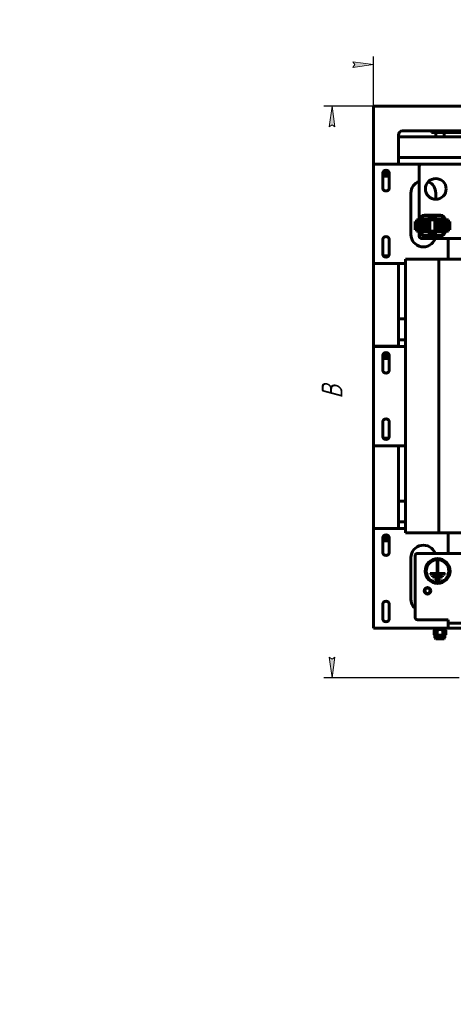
# Model space of a CAD drawing. Header units: millimetres. Extents: x 0 to 297, y 0 to 420.
# Tile 1 of 13: x 0 to 104, y 0 to 238. Entities that reach past the tile are written whole.
import ezdxf

# ---------------------------------------------------------------- set-up
doc = ezdxf.new("R2010")
doc.units = ezdxf.units.MM
doc.linetypes.add('K5LT_BASIC', pattern=[0])
doc.linetypes.add('K5LT_THIN', pattern=[0])
doc.layers.add('Системный слой', color=7, linetype='Continuous')
doc.styles.add('KDIMTEXTSTYLE', font='GOST_AU.SHX', dxfattribs={"width": 0.96, "oblique": 15, "height": 5})
doc.dimstyles.new('KDIMSTYLE (0.20)', dxfattribs={"dimtxt": 5, "dimasz": 1, "dimexe": 2, "dimexo": 0, "dimgap": 1, "dimtad": 1, "dimlfac": 5, "dimtxsty": 'KDIMTEXTSTYLE', "dimsah": 1, "dimcen": 0, "dimdle": 1, "dimadec": 0, "dimazin": 0, "dimtfac": 0.667, "dimtmove": 0, "dimatfit": 3, "dimfxl": 1, "dimtvp": 1, "dimtolj": 1, "dimtzin": 0, "dimarcsym": 0})

# ---------------------------------------------------------------- blocks, each defined once
blk = doc.blocks.new('U0')
at = {"layer": 'Системный слой', "color": 150, "linetype": 'K5LT_BASIC', "lineweight": 60, "true_color": 0x0080ff}
for start, end in [(90, 180), (270, 180), (270, 180), (270, 180), (270, 180), (270, 180), (270, 180), (270, 180), (270, 180), (270, 90)]:
    blk.add_arc((98.28, 99.83), 0.65, start, end, dxfattribs=at)
blk = doc.blocks.new('U1')
at = {"layer": 'Системный слой', "color": 150, "linetype": 'K5LT_BASIC', "lineweight": 60, "true_color": 0x0080ff}
blk.add_line((95.88, 108.83), (107.28, 108.83), dxfattribs=at)
blk = doc.blocks.new('U4')
at = {"layer": 'Системный слой', "color": 150, "linetype": 'K5LT_BASIC', "lineweight": 60, "true_color": 0x0080ff}
for p, q in [((96.44, 187.76), (96.44, 187.81)), ((96.44, 187.16), (96.44, 187.2))]:
    blk.add_line(p, q, dxfattribs=at)
blk = doc.blocks.new('U5')
at = {"layer": 'Системный слой', "color": 150, "linetype": 'K5LT_BASIC', "lineweight": 60, "true_color": 0x0080ff}
for p, q in [((102.53, 187.81), (102.53, 187.76)), ((102.53, 187.2), (102.53, 187.16))]:
    blk.add_line(p, q, dxfattribs=at)
blk = doc.blocks.new('U6')
at = {"layer": 'Системный слой', "color": 150, "linetype": 'K5LT_BASIC', "lineweight": 60, "true_color": 0x0080ff}
for p, q in [((102.53, 188.81), (102.53, 188.76)), ((102.53, 188.2), (102.53, 188.16))]:
    blk.add_line(p, q, dxfattribs=at)
blk = doc.blocks.new('U7')
at = {"layer": 'Системный слой', "color": 150, "linetype": 'K5LT_BASIC', "lineweight": 60, "true_color": 0x0080ff}
for p, q in [((96.44, 188.76), (96.44, 188.81)), ((96.44, 188.16), (96.44, 188.2))]:
    blk.add_line(p, q, dxfattribs=at)
blk = doc.blocks.new('U8')
at = {"layer": 'Системный слой', "color": 150, "linetype": 'K5LT_BASIC', "lineweight": 60, "true_color": 0x0080ff}
for p, q in [((87.58, 200.62), (87.49, 200.61)), ((87.67, 200.65), (87.58, 200.62)), ((87.76, 200.69), (87.67, 200.65))]:
    blk.add_line(p, q, dxfattribs=at)
blk = doc.blocks.new('U9')
at = {"layer": 'Системный слой', "color": 150, "linetype": 'K5LT_BASIC', "lineweight": 60, "true_color": 0x0080ff}
for p, q in [((88.89, 200.65), (88.8, 200.69)), ((88.98, 200.62), (88.89, 200.65)), ((89.08, 200.61), (88.98, 200.62))]:
    blk.add_line(p, q, dxfattribs=at)
blk = doc.blocks.new('U10')
at = {"layer": 'Системный слой', "color": 150, "linetype": 'K5LT_BASIC', "lineweight": 60, "true_color": 0x0080ff}
for p, q in [((87.79, 199.9), (88.28, 199.9)), ((88.28, 199.9), (88.78, 199.9))]:
    blk.add_line(p, q, dxfattribs=at)
blk = doc.blocks.new('U19')
at = {"layer": 'Системный слой', "color": 150, "linetype": 'K5LT_BASIC', "lineweight": 60, "true_color": 0x0080ff}
for p, q in [((100.28, 88.23), (101.28, 88.23)), ((101.28, 88.23), (102.28, 88.23))]:
    blk.add_line(p, q, dxfattribs=at)
blk = doc.blocks.new('U20')
at = {"layer": 'Системный слой', "color": 150, "linetype": 'K5LT_BASIC', "lineweight": 60, "true_color": 0x0080ff}
for p, q in [((102.48, 90.46), (102.48, 90.5)), ((102.48, 88.43), (102.48, 89.07))]:
    blk.add_line(p, q, dxfattribs=at)
blk = doc.blocks.new('U21')
at = {"layer": 'Системный слой', "color": 150, "linetype": 'K5LT_BASIC', "lineweight": 60, "true_color": 0x0080ff}
for p, q in [((100.08, 90.46), (100.08, 90.5)), ((100.08, 88.43), (100.08, 89.07))]:
    blk.add_line(p, q, dxfattribs=at)
blk = doc.blocks.new('U52')
at = {"layer": 'Системный слой', "color": 150, "linetype": 'K5LT_BASIC', "lineweight": 60, "true_color": 0x0080ff}
blk.add_line((99.28, 210.43), (134.28, 210.43), dxfattribs=at)
blk = doc.blocks.new('U69')
at = {"layer": 'Системный слой', "color": 150, "linetype": 'K5LT_BASIC', "lineweight": 60, "true_color": 0x0080ff}
for p, q in [((88.85, 112.67), (88.8, 112.69)), ((88.89, 112.65), (88.85, 112.67)), ((88.91, 112.64), (88.89, 112.65)), ((88.92, 112.64), (88.91, 112.64)), ((88.93, 112.64), (88.92, 112.64)), ((88.96, 112.63), (88.93, 112.64)), ((88.93, 112.64), (88.93, 112.64)), ((89.01, 112.62), (88.96, 112.63)), ((89.04, 112.61), (89.01, 112.62)), ((89.05, 112.61), (89.04, 112.61)), ((89.06, 112.61), (89.05, 112.61)), ((89.08, 112.61), (89.06, 112.61)), ((89.06, 112.61), (89.06, 112.61)), ((89.06, 112.61), (89.06, 112.61))]:
    blk.add_line(p, q, dxfattribs=at)
blk = doc.blocks.new('U70')
at = {"layer": 'Системный слой', "color": 150, "linetype": 'K5LT_BASIC', "lineweight": 60, "true_color": 0x0080ff}
for p, q in [((87.58, 112.62), (87.49, 112.61)), ((87.67, 112.65), (87.58, 112.62)), ((87.76, 112.69), (87.67, 112.65))]:
    blk.add_line(p, q, dxfattribs=at)
blk = doc.blocks.new('U71')
at = {"layer": 'Системный слой', "color": 150, "linetype": 'K5LT_BASIC', "lineweight": 60, "true_color": 0x0080ff}
for p, q in [((88.28, 112.59), (87.48, 112.59)), ((89.08, 112.59), (88.28, 112.59))]:
    blk.add_line(p, q, dxfattribs=at)
blk = doc.blocks.new('U72')
at = {"layer": 'Системный слой', "color": 150, "linetype": 'K5LT_BASIC', "lineweight": 60, "true_color": 0x0080ff}
for p, q in [((87.63, 136.67), (87.69, 136.67)), ((87.69, 136.67), (87.75, 136.68)), ((87.75, 136.68), (87.82, 136.68))]:
    blk.add_line(p, q, dxfattribs=at)
blk = doc.blocks.new('U73')
at = {"layer": 'Системный слой', "color": 150, "linetype": 'K5LT_BASIC', "lineweight": 60, "true_color": 0x0080ff}
for p, q in [((88.75, 136.68), (88.81, 136.68)), ((88.81, 136.68), (88.87, 136.67)), ((88.87, 136.67), (88.94, 136.67))]:
    blk.add_line(p, q, dxfattribs=at)
blk = doc.blocks.new('U74')
at = {"layer": 'Системный слой', "color": 150, "linetype": 'K5LT_BASIC', "lineweight": 60, "true_color": 0x0080ff}
for p, q in [((87.58, 156.62), (87.49, 156.61)), ((87.67, 156.65), (87.58, 156.62)), ((87.76, 156.69), (87.67, 156.65))]:
    blk.add_line(p, q, dxfattribs=at)
blk = doc.blocks.new('U75')
at = {"layer": 'Системный слой', "color": 150, "linetype": 'K5LT_BASIC', "lineweight": 60, "true_color": 0x0080ff}
for p, q in [((88.89, 156.65), (88.8, 156.69)), ((88.98, 156.62), (88.89, 156.65)), ((89.08, 156.61), (88.98, 156.62))]:
    blk.add_line(p, q, dxfattribs=at)
blk = doc.blocks.new('U76')
at = {"layer": 'Системный слой', "color": 150, "linetype": 'K5LT_BASIC', "lineweight": 60, "true_color": 0x0080ff}
for p, q in [((87.79, 155.9), (88.28, 155.9)), ((88.28, 155.9), (88.78, 155.9))]:
    blk.add_line(p, q, dxfattribs=at)
blk = doc.blocks.new('U77')
at = {"layer": 'Системный слой', "color": 150, "linetype": 'K5LT_BASIC', "lineweight": 60, "true_color": 0x0080ff}
for p, q in [((88.75, 180.68), (88.81, 180.68)), ((88.81, 180.68), (88.87, 180.67)), ((88.87, 180.67), (88.94, 180.67))]:
    blk.add_line(p, q, dxfattribs=at)
blk = doc.blocks.new('U78')
at = {"layer": 'Системный слой', "color": 150, "linetype": 'K5LT_BASIC', "lineweight": 60, "true_color": 0x0080ff}
for p, q in [((87.63, 180.67), (87.69, 180.67)), ((87.69, 180.67), (87.75, 180.68)), ((87.75, 180.68), (87.82, 180.68))]:
    blk.add_line(p, q, dxfattribs=at)
blk = doc.blocks.new('U79')
at = {"layer": 'Системный слой', "color": 150, "linetype": 'K5LT_BASIC', "lineweight": 60, "true_color": 0x0080ff}
blk.add_line((92.96, 114.83), (85.28, 114.83), dxfattribs=at)
blk = doc.blocks.new('U80')
at = {"layer": 'Системный слой', "color": 150, "linetype": 'K5LT_BASIC', "lineweight": 60, "true_color": 0x0080ff}
blk.add_line((107.28, 90.83), (85.28, 90.83), dxfattribs=at)
blk = doc.blocks.new('U86')
at = {"layer": 'Системный слой', "color": 150, "linetype": 'K5LT_BASIC', "lineweight": 60, "true_color": 0x0080ff}
blk.add_line((92.96, 158.83), (85.28, 158.83), dxfattribs=at)
blk = doc.blocks.new('U87')
at = {"layer": 'Системный слой', "color": 150, "linetype": 'K5LT_BASIC', "lineweight": 60, "true_color": 0x0080ff}
blk.add_line((92.96, 134.83), (85.28, 134.83), dxfattribs=at)
blk = doc.blocks.new('U94')
at = {"layer": 'Системный слой', "color": 150, "linetype": 'K5LT_BASIC', "lineweight": 60, "true_color": 0x0080ff}
for start, end in [(109.4659, 180), (0, 66.222)]:
    blk.add_arc((97.28, 195.83), 3, start, end, dxfattribs=at)
blk = doc.blocks.new('U95')
at = {"layer": 'Системный слой', "color": 150, "linetype": 'K5LT_BASIC', "lineweight": 60, "true_color": 0x0080ff}
blk.add_line((96.85, 202.83), (85.28, 202.83), dxfattribs=at)
blk = doc.blocks.new('U98')
at = {"layer": 'Системный слой', "color": 150, "linetype": 'K5LT_BASIC', "lineweight": 60, "true_color": 0x0080ff}
blk.add_line((92.96, 178.83), (85.28, 178.83), dxfattribs=at)
blk = doc.blocks.new('U119')
at = {"layer": 'Системный слой', "color": 150, "linetype": 'K5LT_BASIC', "lineweight": 60, "true_color": 0x0080ff}
for p, q in [((107.28, 90.83), (103.28, 90.83)), ((123.28, 90.83), (117.31, 90.83))]:
    blk.add_line(p, q, dxfattribs=at)
blk = doc.blocks.new('U120')
at = {"layer": 'Системный слой', "color": 150, "linetype": 'K5LT_BASIC', "lineweight": 60, "true_color": 0x0080ff}
for p, q in [((103.28, 179.83), (103.28, 184.83)), ((103.28, 108.83), (103.28, 113.83)), ((103.28, 90.83), (103.28, 90.83))]:
    blk.add_line(p, q, dxfattribs=at)
blk = doc.blocks.new('U145')
at = {"layer": 'Системный слой', "color": 150, "linetype": 'K5LT_BASIC', "lineweight": 60, "true_color": 0x0080ff}
blk.add_line((107.28, 184.83), (96.88, 184.83), dxfattribs=at)
blk = doc.blocks.new('U147')
at = {"layer": 'Системный слой', "color": 150, "linetype": 'K5LT_BASIC', "lineweight": 60, "true_color": 0x0080ff}
for p, q in [((96.28, 189.33), (96.28, 202.23)), ((96.28, 185.43), (96.28, 186.63))]:
    blk.add_line(p, q, dxfattribs=at)
blk = doc.blocks.new('U148')
at = {"layer": 'Системный слой', "color": 150, "linetype": 'K5LT_BASIC', "lineweight": 60, "true_color": 0x0080ff}
blk.add_line((96.88, 202.83), (107.28, 202.83), dxfattribs=at)
blk = doc.blocks.new('KDIMARROW_01')
at = {"layer": 'Системный слой'}
blk.add_hatch(color=0, dxfattribs=at).paths.add_polyline_path([(-5, -0.66), (0, 0), (-5, 0.66), (-4.5, 0)])
at = {"layer": 'Системный слой', "color": 0, "linetype": 'K5LT_THIN', "lineweight": 18}
for p, q in [((-4.5, 0), (-5, 0.66)), ((-5, 0.66), (0, 0)), ((0, 0), (-5, -0.66)), ((-5, -0.66), (-4.5, 0)), ((0, 0), (-1, 0))]:
    blk.add_line(p, q, dxfattribs=at)

msp = doc.modelspace()

# ---------------------------------------------------------------- linework, layer by layer
at = {"layer": 'Системный слой', "color": 150, "linetype": 'K5LT_BASIC', "lineweight": 60, "true_color": 0x0080ff}
for p, q in [((229.2825, 216.8324), (85.2825, 216.8324)), ((85.2825, 216.8324), (85.2825, 216.2324)), ((85.2825, 216.2324), (85.2825, 203.4324)), ((91.2825, 209.8324), (91.2825, 203.4324)), ((112.8825, 209.4324), (91.2825, 209.4324)), ((222.2825, 210.8324), (92.2825, 210.8324)), ((99.2825, 210.8324), (99.2825, 210.4324)), ((100.2825, 209.4324), (100.2825, 210.4324)), ((102.2825, 209.4324), (102.2825, 210.4324)), ((107.2828, 204.4324), (91.2825, 204.4324)), ((91.2825, 204.4324), (107.2828, 204.4324)), ((85.2825, 203.4324), (85.2825, 202.8324)), ((91.2825, 202.8324), (85.2825, 202.8324)), ((85.2825, 202.8324), (85.2825, 202.2324)), ((85.2825, 202.2324), (85.2825, 179.4324)), ((91.2825, 202.8324), (91.2825, 203.4324)), ((87.4825, 197.1324), (87.4825, 200.5324)), ((89.0803, 200.5924), (87.4848, 200.5924)), ((87.6825, 200.0063), (87.6825, 200.5924)), ((87.7865, 199.9024), (87.6825, 200.0063)), ((87.6825, 200.0063), (88.2825, 200.0063)), ((87.7629, 201.1407), (87.7629, 200.6945)), ((88.2825, 200.0063), (88.8825, 200.0063)), ((88.7786, 199.9024), (88.8825, 200.0063)), ((88.8022, 201.1407), (88.8022, 200.6945)), ((88.8825, 200.0063), (88.8825, 200.5924)), ((89.0825, 200.5324), (89.0825, 197.1324)), ((94.2825, 185.8324), (94.2825, 195.8324)), ((100.2825, 195.8324), (100.2825, 194.3332)), ((97.5828, 190.5332), (101.3828, 190.5332)), ((97.5828, 190.3532), (98.8246, 190.3532)), ((99.1797, 190.4582), (98.8766, 189.9332)), ((99.7859, 190.4582), (99.1797, 190.4582)), ((100.089, 189.9332), (99.7859, 190.4582)), ((100.141, 190.3532), (101.3828, 190.3532)), ((95.6328, 189.0032), (95.3328, 189.0032)), ((95.3328, 189.0032), (95.3328, 188.0639)), ((95.3328, 188.0639), (95.3328, 187.9026)), ((95.3328, 187.9026), (95.3328, 186.9632)), ((95.7627, 189.3332), (95.6328, 189.3332)), ((95.6328, 186.6332), (95.6328, 189.3332)), ((96.3069, 189.3332), (95.7627, 189.3332)), ((95.9037, 188.7632), (95.8037, 188.7632)), ((95.8037, 188.2032), (95.8037, 188.7632)), ((95.8037, 188.2032), (95.9037, 188.2032)), ((96.095, 188.7632), (95.9037, 188.7632)), ((95.9037, 188.2032), (96.095, 188.2032)), ((96.135, 188.7632), (96.095, 188.7632)), ((96.095, 188.2032), (96.135, 188.2032)), ((96.1752, 188.7632), (96.135, 188.7632)), ((96.135, 188.7632), (96.135, 188.2032)), ((96.1752, 188.2032), (96.135, 188.2032)), ((96.5652, 188.7632), (96.1752, 188.7632)), ((96.1752, 188.2032), (96.5652, 188.2032)), ((96.4368, 189.3332), (96.3069, 189.3332)), ((96.514, 189.3332), (96.4368, 189.3332)), ((96.4368, 188.8088), (96.4368, 189.3332)), ((96.4368, 188.8088), (96.514, 188.8088)), ((96.514, 188.1576), (96.4368, 188.1576)), ((96.4368, 187.8088), (96.4368, 188.1576)), ((96.4368, 187.8088), (96.514, 187.8088)), ((96.9514, 189.3332), (96.514, 189.3332)), ((96.514, 188.8088), (96.9514, 188.8088)), ((96.9514, 188.1576), (96.514, 188.1576)), ((96.514, 187.8088), (96.9514, 187.8088)), ((96.6333, 188.7632), (96.5652, 188.7632)), ((96.6333, 188.2032), (96.5652, 188.2032)), ((98.8246, 189.5132), (96.5788, 189.5132)), ((96.9386, 188.7632), (96.6333, 188.7632)), ((96.6333, 188.2032), (96.9386, 188.2032)), ((96.9731, 188.7632), (96.9386, 188.7632)), ((96.9731, 188.2032), (96.9386, 188.2032)), ((97.0742, 189.3332), (96.9514, 189.3332)), ((96.9514, 188.8088), (97.0742, 188.8088)), ((97.0742, 188.1576), (96.9514, 188.1576)), ((96.9514, 187.8088), (97.0742, 187.8088)), ((98.2828, 188.7632), (96.9731, 188.7632)), ((96.9731, 188.2032), (98.2828, 188.2032)), ((97.0056, 188.6214), (98.2828, 188.6214)), ((97.0056, 188.3451), (97.0056, 188.6214)), ((98.2828, 188.3451), (97.0056, 188.3451)), ((98.8428, 189.3332), (97.0742, 189.3332)), ((97.0742, 188.8088), (98.6566, 188.8088)), ((98.6566, 188.1576), (97.0742, 188.1576)), ((97.0742, 187.8088), (98.6566, 187.8088)), ((98.5828, 188.7632), (98.2828, 188.7632)), ((98.2828, 188.6214), (98.4872, 188.6214)), ((98.4872, 188.3451), (98.2828, 188.3451)), ((98.2828, 188.2032), (98.5828, 188.2032)), ((98.4872, 188.3451), (98.4872, 188.6214)), ((98.5828, 188.2032), (98.5828, 188.7632)), ((98.6566, 188.8088), (98.6566, 188.1576)), ((98.6566, 187.8088), (98.6566, 187.1576)), ((98.7228, 189.8932), (98.7228, 189.9732)), ((98.8828, 189.3332), (98.8428, 189.3332)), ((98.8766, 189.9332), (99.1797, 189.4082)), ((98.8828, 186.6332), (98.8828, 189.3332)), ((98.9028, 189.3332), (98.8828, 189.3332)), ((100.0628, 189.3332), (98.9028, 189.3332)), ((99.1797, 189.4082), (99.7859, 189.4082)), ((99.2878, 190.0082), (99.4078, 190.0082)), ((99.2878, 189.8582), (99.2878, 190.0082)), ((99.4078, 189.8582), (99.2878, 189.8582)), ((99.4078, 190.1282), (99.5578, 190.1282)), ((99.4078, 190.0082), (99.4078, 190.1282)), ((99.4078, 190.0082), (99.4828, 189.9332)), ((99.4828, 189.9332), (99.4078, 189.8582)), ((99.4078, 189.7382), (99.4078, 189.8582)), ((99.5578, 189.7382), (99.4078, 189.7382)), ((99.5578, 190.0082), (99.4828, 189.9332)), ((99.5578, 189.8582), (99.4828, 189.9332)), ((99.5578, 190.1282), (99.5578, 190.0082)), ((99.5578, 190.0082), (99.6778, 190.0082)), ((99.6778, 189.8582), (99.5578, 189.8582)), ((99.5578, 189.8582), (99.5578, 189.7382)), ((99.6778, 190.0082), (99.6778, 189.8582)), ((99.7859, 189.4082), (100.089, 189.9332)), ((100.0828, 189.3332), (100.0628, 189.3332)), ((100.1228, 189.3332), (100.0828, 189.3332)), ((100.0828, 189.3332), (100.0828, 186.6332)), ((101.8914, 189.3332), (100.1228, 189.3332)), ((102.3868, 189.5132), (100.141, 189.5132)), ((100.2428, 189.9732), (100.2428, 189.8932)), ((100.309, 188.1576), (100.309, 188.8088)), ((100.309, 188.8088), (101.8914, 188.8088)), ((101.8914, 188.1576), (100.309, 188.1576)), ((100.309, 187.8088), (101.8914, 187.8088)), ((100.309, 187.1576), (100.309, 187.8088)), ((100.6828, 188.7632), (100.3828, 188.7632)), ((100.3828, 188.7632), (100.3828, 188.2032)), ((100.3828, 188.2032), (100.6828, 188.2032)), ((100.4784, 188.6214), (100.6828, 188.6214)), ((100.4784, 188.6214), (100.4784, 188.3451)), ((100.6828, 188.3451), (100.4784, 188.3451)), ((101.9925, 188.7632), (100.6828, 188.7632)), ((100.6828, 188.6214), (101.96, 188.6214)), ((101.96, 188.3451), (100.6828, 188.3451)), ((100.6828, 188.2032), (101.9925, 188.2032)), ((102.0142, 189.3332), (101.8914, 189.3332)), ((101.8914, 188.8088), (102.0142, 188.8088)), ((102.0142, 188.1576), (101.8914, 188.1576)), ((101.8914, 187.8088), (102.0142, 187.8088)), ((101.96, 188.6214), (101.96, 188.3451)), ((102.027, 188.7632), (101.9925, 188.7632)), ((102.027, 188.2032), (101.9925, 188.2032)), ((102.4516, 189.3332), (102.0142, 189.3332)), ((102.0142, 188.8088), (102.4516, 188.8088)), ((102.4516, 188.1576), (102.0142, 188.1576)), ((102.0142, 187.8088), (102.4516, 187.8088)), ((102.3323, 188.7632), (102.027, 188.7632)), ((102.027, 188.2032), (102.3323, 188.2032)), ((102.4004, 188.7632), (102.3323, 188.7632)), ((102.4004, 188.2032), (102.3323, 188.2032)), ((102.7904, 188.7632), (102.4004, 188.7632)), ((102.4004, 188.2032), (102.7904, 188.2032)), ((102.5288, 189.3332), (102.4516, 189.3332)), ((102.4516, 188.8088), (102.5288, 188.8088)), ((102.5288, 188.1576), (102.4516, 188.1576)), ((102.4516, 187.8088), (102.5288, 187.8088)), ((102.6587, 189.3332), (102.5288, 189.3332)), ((102.5288, 189.3332), (102.5288, 188.8088)), ((102.5288, 188.1576), (102.5288, 187.8088)), ((103.2029, 189.3332), (102.6587, 189.3332)), ((102.8306, 188.7632), (102.7904, 188.7632)), ((102.8306, 188.2032), (102.7904, 188.2032)), ((102.8706, 188.7632), (102.8306, 188.7632)), ((102.8306, 188.2032), (102.8306, 188.7632)), ((102.8306, 188.2032), (102.8706, 188.2032)), ((103.0619, 188.7632), (102.8706, 188.7632)), ((102.8706, 188.2032), (103.0619, 188.2032)), ((103.1619, 188.7632), (103.0619, 188.7632)), ((103.0619, 188.2032), (103.1619, 188.2032)), ((103.1619, 188.7632), (103.1619, 188.2032)), ((103.3328, 189.3332), (103.2029, 189.3332)), ((103.3328, 189.3332), (103.3328, 186.6332)), ((103.6328, 189.0032), (103.3328, 189.0032)), ((103.6328, 188.0639), (103.6328, 189.0032)), ((103.6328, 187.9026), (103.6328, 188.0639)), ((103.6328, 186.9632), (103.6328, 187.9026)), ((95.6328, 186.9632), (95.3328, 186.9632)), ((95.7627, 186.6332), (95.6328, 186.6332)), ((96.3069, 186.6332), (95.7627, 186.6332)), ((95.9037, 187.7632), (95.8037, 187.7632)), ((95.8037, 187.2032), (95.8037, 187.7632)), ((95.8037, 187.2032), (95.9037, 187.2032)), ((96.095, 187.7632), (95.9037, 187.7632)), ((95.9037, 187.2032), (96.095, 187.2032)), ((96.135, 187.7632), (96.095, 187.7632)), ((96.095, 187.2032), (96.135, 187.2032)), ((96.135, 187.7632), (96.135, 187.2032)), ((96.1752, 187.7632), (96.135, 187.7632)), ((96.1752, 187.2032), (96.135, 187.2032)), ((96.5652, 187.7632), (96.1752, 187.7632)), ((96.1752, 187.2032), (96.5652, 187.2032)), ((96.3069, 186.6332), (96.4368, 186.6332)), ((96.514, 187.1576), (96.4368, 187.1576)), ((96.4368, 186.6332), (96.4368, 187.1576)), ((96.4368, 186.6332), (96.514, 186.6332)), ((96.9514, 187.1576), (96.514, 187.1576)), ((96.9514, 186.6332), (96.514, 186.6332)), ((96.6333, 187.7632), (96.5652, 187.7632)), ((96.6333, 187.2032), (96.5652, 187.2032)), ((96.5788, 186.4532), (98.8246, 186.4532)), ((96.9386, 187.7632), (96.6333, 187.7632)), ((96.6333, 187.2032), (96.9386, 187.2032)), ((96.9731, 187.7632), (96.9386, 187.7632)), ((96.9731, 187.2032), (96.9386, 187.2032)), ((97.0742, 187.1576), (96.9514, 187.1576)), ((96.9514, 186.6332), (97.0742, 186.6332)), ((98.2828, 187.7632), (96.9731, 187.7632)), ((96.9731, 187.2032), (98.2828, 187.2032)), ((97.0056, 187.6214), (98.2828, 187.6214)), ((97.0056, 187.3451), (97.0056, 187.6214)), ((98.2828, 187.3451), (97.0056, 187.3451)), ((98.6566, 187.1576), (97.0742, 187.1576)), ((98.8428, 186.6332), (97.0742, 186.6332)), ((98.8246, 185.6132), (97.5828, 185.6132)), ((101.3828, 185.4332), (97.5828, 185.4332)), ((98.5828, 187.7632), (98.2828, 187.7632)), ((98.2828, 187.6214), (98.4872, 187.6214)), ((98.4872, 187.3451), (98.2828, 187.3451)), ((98.2828, 187.2032), (98.5828, 187.2032)), ((98.4872, 187.3451), (98.4872, 187.6214)), ((98.5828, 187.2032), (98.5828, 187.7632)), ((98.7228, 185.9932), (98.7228, 186.0732)), ((98.8428, 186.6332), (98.8828, 186.6332)), ((99.1797, 186.5582), (98.8766, 186.0332)), ((98.8766, 186.0332), (99.1797, 185.5082)), ((98.8828, 186.6332), (98.9028, 186.6332)), ((100.0628, 186.6332), (98.9028, 186.6332)), ((99.7859, 186.5582), (99.1797, 186.5582)), ((99.1797, 185.5082), (99.7859, 185.5082)), ((99.2878, 186.1082), (99.4078, 186.1082)), ((99.2878, 185.9582), (99.2878, 186.1082)), ((99.4078, 185.9582), (99.2878, 185.9582)), ((99.4078, 186.1082), (99.4078, 186.2282)), ((99.4078, 186.2282), (99.5578, 186.2282)), ((99.4078, 186.1082), (99.4828, 186.0332)), ((99.4828, 186.0332), (99.4078, 185.9582)), ((99.4078, 185.8382), (99.4078, 185.9582)), ((99.5578, 185.8382), (99.4078, 185.8382)), ((99.5578, 186.1082), (99.4828, 186.0332)), ((99.5578, 185.9582), (99.4828, 186.0332)), ((99.5578, 186.2282), (99.5578, 186.1082)), ((99.5578, 186.1082), (99.6778, 186.1082)), ((99.6778, 185.9582), (99.5578, 185.9582)), ((99.5578, 185.9582), (99.5578, 185.8382)), ((99.6778, 186.1082), (99.6778, 185.9582)), ((100.089, 186.0332), (99.7859, 186.5582)), ((99.7859, 185.5082), (100.089, 186.0332)), ((100.0628, 186.6332), (100.0828, 186.6332)), ((100.0828, 186.6332), (100.1228, 186.6332)), ((101.8914, 186.6332), (100.1228, 186.6332)), ((100.141, 186.4532), (102.3868, 186.4532)), ((101.3828, 185.6132), (100.141, 185.6132)), ((100.2428, 186.0732), (100.2428, 185.9932)), ((101.8914, 187.1576), (100.309, 187.1576)), ((100.3828, 187.7632), (100.3828, 187.2032)), ((100.6828, 187.7632), (100.3828, 187.7632)), ((100.3828, 187.2032), (100.6828, 187.2032)), ((100.4784, 187.6214), (100.6828, 187.6214)), ((100.4784, 187.6214), (100.4784, 187.3451)), ((100.6828, 187.3451), (100.4784, 187.3451)), ((101.9925, 187.7632), (100.6828, 187.7632)), ((100.6828, 187.6214), (101.96, 187.6214)), ((101.96, 187.3451), (100.6828, 187.3451)), ((100.6828, 187.2032), (101.9925, 187.2032)), ((102.0142, 187.1576), (101.8914, 187.1576)), ((101.8914, 186.6332), (102.0142, 186.6332)), ((101.96, 187.6214), (101.96, 187.3451)), ((102.027, 187.7632), (101.9925, 187.7632)), ((102.027, 187.2032), (101.9925, 187.2032)), ((102.4516, 187.1576), (102.0142, 187.1576)), ((102.4516, 186.6332), (102.0142, 186.6332)), ((102.3323, 187.7632), (102.027, 187.7632)), ((102.027, 187.2032), (102.3323, 187.2032)), ((102.4004, 187.7632), (102.3323, 187.7632)), ((102.4004, 187.2032), (102.3323, 187.2032)), ((102.7904, 187.7632), (102.4004, 187.7632)), ((102.4004, 187.2032), (102.7904, 187.2032)), ((102.5288, 187.1576), (102.4516, 187.1576)), ((102.4516, 186.6332), (102.5288, 186.6332)), ((102.5288, 187.1576), (102.5288, 186.6332)), ((102.5288, 186.6332), (102.6587, 186.6332)), ((103.2029, 186.6332), (102.6587, 186.6332)), ((102.8306, 187.7632), (102.7904, 187.7632)), ((102.8306, 187.2032), (102.7904, 187.2032)), ((102.8706, 187.7632), (102.8306, 187.7632)), ((102.8306, 187.2032), (102.8306, 187.7632)), ((102.8306, 187.2032), (102.8706, 187.2032)), ((103.0619, 187.7632), (102.8706, 187.7632)), ((102.8706, 187.2032), (103.0619, 187.2032)), ((103.1619, 187.7632), (103.0619, 187.7632)), ((103.0619, 187.2032), (103.1619, 187.2032)), ((103.1619, 187.7632), (103.1619, 187.2032)), ((103.3328, 186.6332), (103.2029, 186.6332)), ((103.6328, 186.9632), (103.3328, 186.9632)), ((87.4825, 181.1324), (87.4825, 184.5324)), ((89.0825, 184.5324), (89.0825, 181.1324)), ((87.8157, 180.6784), (87.6238, 180.6784)), ((88.7493, 180.6784), (87.8157, 180.6784)), ((88.9412, 180.6784), (88.7493, 180.6784)), ((85.2825, 179.4324), (85.2825, 178.8324)), ((85.2825, 178.8324), (91.2825, 178.8324)), ((85.2825, 177.8324), (85.2825, 178.8324)), ((88.2825, 180.6259), (88.2825, 180.3324)), ((91.2825, 177.8324), (91.2825, 178.8324)), ((92.9614, 113.8332), (92.9614, 179.8332)), ((92.9614, 179.8332), (100.9988, 179.8332)), ((100.9988, 179.8332), (100.9988, 113.8332)), ((100.9988, 179.8332), (125.5668, 179.8332)), ((85.2825, 159.8324), (85.2825, 177.8324)), ((91.2825, 159.8324), (91.2825, 177.8324)), ((92.9614, 165.4324), (91.2825, 165.4324)), ((85.2825, 158.8324), (85.2825, 159.8324)), ((92.9614, 160.4324), (91.2825, 160.4324)), ((91.2825, 160.4324), (92.9614, 160.4324)), ((91.2825, 158.8324), (91.2825, 159.8324)), ((85.2825, 158.8324), (91.2825, 158.8324)), ((85.2825, 158.8324), (85.2825, 158.2324)), ((85.2825, 158.2324), (85.2825, 135.4324)), ((87.7629, 157.1407), (87.7629, 156.6945)), ((88.8022, 157.1407), (88.8022, 156.6945)), ((87.4825, 153.1324), (87.4825, 156.5324)), ((89.0803, 156.5924), (87.4848, 156.5924)), ((87.6825, 156.0063), (87.6825, 156.5924)), ((87.6825, 156.0063), (88.2825, 156.0063)), ((87.7865, 155.9024), (87.6825, 156.0063)), ((88.2825, 156.0063), (88.8825, 156.0063)), ((88.7786, 155.9024), (88.8825, 156.0063)), ((88.8825, 156.0063), (88.8825, 156.5924)), ((89.0825, 156.5324), (89.0825, 153.1324)), ((87.4825, 137.1324), (87.4825, 140.5324)), ((89.0825, 140.5324), (89.0825, 137.1324)), ((87.8157, 136.6784), (87.6238, 136.6784)), ((88.7493, 136.6784), (87.8157, 136.6784)), ((88.2825, 136.6259), (88.2825, 136.3324)), ((88.9412, 136.6784), (88.7493, 136.6784)), ((85.2825, 135.4324), (85.2825, 134.8324)), ((85.2825, 133.8324), (85.2825, 134.8324)), ((85.2825, 134.8324), (91.2825, 134.8324)), ((85.2825, 115.8324), (85.2825, 133.8324)), ((91.2825, 133.8324), (91.2825, 134.8324)), ((91.2825, 115.8324), (91.2825, 133.8324)), ((92.9614, 121.4324), (91.2825, 121.4324)), ((85.2825, 114.8324), (85.2825, 115.8324)), ((85.2825, 114.8324), (91.2825, 114.8324)), ((85.2825, 114.8324), (85.2825, 114.2324)), ((85.2825, 114.2324), (85.2825, 91.4324)), ((92.9614, 116.4324), (91.2825, 116.4324)), ((91.2825, 116.4324), (92.9614, 116.4324)), ((91.2825, 114.8324), (91.2825, 115.8324)), ((87.4825, 109.1324), (87.4825, 112.5324)), ((87.6825, 112.0063), (87.6825, 112.5924)), ((87.6825, 112.0063), (88.2825, 112.0063)), ((87.7865, 111.9024), (87.6825, 112.0063)), ((87.7629, 113.1407), (87.7629, 112.6945)), ((87.7865, 111.9024), (88.7786, 111.9024)), ((88.2825, 112.0063), (88.8825, 112.0063)), ((88.7786, 111.9024), (88.8825, 112.0063)), ((88.8022, 113.1407), (88.8022, 112.6945)), ((88.8825, 112.0063), (88.8825, 112.5924)), ((89.0825, 112.5324), (89.0825, 109.1324)), ((92.9614, 113.8332), (100.9988, 113.8332)), ((100.9988, 113.8332), (125.5668, 113.8332)), ((94.2825, 97.8324), (94.2825, 107.8324)), ((95.2828, 93.4337), (95.2828, 108.2337)), ((100.8009, 106.9952), (100.6209, 106.9952)), ((100.6209, 106.9952), (100.6209, 103.9952)), ((100.8009, 103.9952), (100.8009, 106.9952)), ((100.6209, 103.9952), (98.9109, 103.9952)), ((98.9109, 103.9952), (98.9109, 103.8152)), ((98.9109, 103.8152), (102.5109, 103.8152)), ((101.911, 103.3652), (99.5109, 103.3652)), ((99.5109, 103.3652), (99.5109, 103.1852)), ((99.5109, 103.1852), (101.911, 103.1852)), ((101.311, 102.7352), (100.1109, 102.7352)), ((100.1109, 102.7352), (100.1109, 102.5552)), ((100.1109, 102.5552), (101.311, 102.5552)), ((102.5109, 103.9952), (100.8009, 103.9952)), ((101.311, 102.5552), (101.311, 102.7352)), ((101.911, 103.1852), (101.911, 103.3652)), ((102.5109, 103.8152), (102.5109, 103.9952)), ((87.4825, 93.1324), (87.4825, 96.5324)), ((89.0825, 96.5324), (89.0825, 93.1324)), ((95.8828, 92.8337), (103.2828, 92.8337)), ((103.2828, 92.0337), (103.2828, 92.8337)), ((85.2825, 91.4324), (85.2825, 90.8324)), ((99.6825, 90.8324), (99.6825, 90.4991)), ((99.6825, 90.4991), (102.8825, 90.4991)), ((100.0825, 90.4569), (99.8969, 90.3497)), ((99.8969, 89.1818), (99.8969, 90.3497)), ((100.5897, 89.1818), (100.5897, 90.3497)), ((101.9754, 89.1818), (101.9754, 90.3497)), ((102.4825, 90.4569), (102.6682, 90.3497)), ((102.6682, 90.3497), (102.6682, 89.1818)), ((102.8825, 90.8324), (102.8825, 90.4991)), ((103.2828, 90.8337), (103.2828, 92.0337)), ((103.2828, 92.0337), (106.2828, 92.0337)), ((106.2828, 90.8337), (103.2828, 90.8337)), ((100.0825, 89.0746), (99.8969, 89.1818)), ((100.2825, 88.2324), (100.0825, 88.4324)), ((100.0825, 88.4324), (101.2825, 88.4324)), ((101.2825, 88.4324), (102.4825, 88.4324)), ((102.2825, 88.2324), (102.4825, 88.4324)), ((102.4825, 89.0746), (102.6682, 89.1818))]:
    msp.add_line(p, q, dxfattribs=at)
for centre, radius in [((100.2828, 196.8332), 2.5), ((99.4828, 189.9332), 0.3017), ((99.4828, 189.9332), 0.2939), ((99.4828, 186.0332), 0.3017), ((99.4828, 186.0332), 0.2939), ((100.7109, 104.5952), 3), ((100.7109, 104.5952), 2.85), ((100.7109, 104.5952), 2.73), ((98.2828, 99.8337), 0.8)]:
    msp.add_circle(centre, radius, dxfattribs=at)
for centre, radius, start, end in [((92.2825, 209.8324), 1, 90, 180), ((96.8828, 202.2332), 0.6, 90, 180), ((88.2825, 200.5324), 0.8, 0, 180), ((88.2825, 197.1324), 0.8, 180, 0), ((97.5828, 189.3332), 1.2, 90, 180), ((97.5828, 189.3332), 1.02, 90, 169.835751), ((99.4828, 189.9732), 0.76, 150, 180), ((99.4828, 189.9732), 0.76, 0, 30), ((101.3828, 189.3332), 1.2, 0, 90), ((101.3828, 189.3332), 1.02, 10.164249, 90), ((99.4828, 189.8932), 0.76, 180, 210), ((99.4828, 189.8932), 0.76, 330, 0), ((97.2825, 185.8324), 3, 180, 340.544821), ((96.8828, 185.4332), 0.6, 180, 270), ((97.5828, 186.6332), 1.2, 180, 270), ((97.5828, 186.6332), 1.02, 190.164249, 270), ((99.4828, 186.0732), 0.76, 150, 180), ((99.4828, 185.9932), 0.76, 180, 210), ((99.4828, 186.0732), 0.76, 0, 30), ((99.4828, 185.9932), 0.76, 330, 0), ((101.3828, 186.6332), 1.2, 270, 0), ((101.3828, 186.6332), 1.02, 270, 349.835751), ((88.2825, 184.5324), 0.8, 0, 180), ((88.2825, 181.1324), 0.8, 180, 0), ((88.2825, 156.5324), 0.8, 0, 180), ((88.2825, 153.1324), 0.8, 180, 0), ((88.2825, 140.5324), 0.8, 0, 180), ((88.2825, 137.1324), 0.8, 180, 0), ((88.2825, 112.5324), 0.8, 0, 180), ((97.2825, 107.8324), 3, 19.497394, 180), ((88.2825, 109.1324), 0.8, 180, 0), ((95.8828, 108.2337), 0.6, 90, 180), ((98.2828, 99.8337), 0.65, 90, 180), ((98.2828, 99.8337), 0.65, 180, 270.000001), ((98.2828, 99.8337), 0.65, 0, 90), ((97.2825, 97.8324), 3, 180, 228.196375), ((88.2825, 96.5324), 0.8, 0, 180), ((88.2825, 93.1324), 0.8, 180, 0), ((95.8828, 93.4337), 0.6, 180, 270)]:
    msp.add_arc(centre, radius, start, end, dxfattribs=at)
for points, knots in [([(88.8022, 200.6945), (88.7692, 200.6849), (88.7031, 200.6672), (88.6272, 200.6505), (88.5751, 200.6408), (88.5468, 200.6359), (88.5185, 200.6316), (88.4905, 200.6277), (88.4627, 200.6243), (88.4351, 200.6214), (88.4074, 200.619), (88.3797, 200.617), (88.352, 200.6155), (88.3147, 200.6142), (88.2779, 200.6139), (88.242, 200.6145), (88.2073, 200.6157), (88.1739, 200.6177), (88.1423, 200.6203), (88.1139, 200.623), (88.0784, 200.6271), (88.0358, 200.6331), (87.9936, 200.64), (87.9515, 200.648), (87.8989, 200.659), (87.8484, 200.6711), (87.8055, 200.6825), (87.7812, 200.6892), (87.769, 200.6927), (87.7629, 200.6945)], [0.00000000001, 0.00000000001, 0.00000000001, 0.00000000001, 0.00050964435, 0.00101928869, 0.00116227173, 0.00130525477, 0.00144823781, 0.00159122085, 0.00172985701, 0.00186849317, 0.00200712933, 0.0021457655, 0.00228440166, 0.00242303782, 0.00270031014, 0.00282961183, 0.00295891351, 0.00321751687, 0.00332411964, 0.00343072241, 0.00364392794, 0.00385713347, 0.004070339, 0.00428354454, 0.00449675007, 0.00487228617, 0.00506005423, 0.00515393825, 0.00524782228, 0.00524782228, 0.00524782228, 0.00524782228]), ([(88.8022, 156.6945), (88.7692, 156.6849), (88.7031, 156.6672), (88.6272, 156.6505), (88.5751, 156.6408), (88.5468, 156.6359), (88.5185, 156.6316), (88.4905, 156.6277), (88.4627, 156.6243), (88.4351, 156.6214), (88.4074, 156.619), (88.3797, 156.617), (88.352, 156.6155), (88.3147, 156.6142), (88.2779, 156.6139), (88.242, 156.6145), (88.2073, 156.6157), (88.1739, 156.6177), (88.1423, 156.6203), (88.1139, 156.623), (88.0784, 156.6271), (88.0358, 156.6331), (87.9936, 156.64), (87.9515, 156.648), (87.8989, 156.659), (87.8484, 156.6711), (87.8055, 156.6825), (87.7812, 156.6892), (87.769, 156.6927), (87.7629, 156.6945)], [0.00000000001, 0.00000000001, 0.00000000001, 0.00000000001, 0.00050964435, 0.00101928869, 0.00116227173, 0.00130525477, 0.00144823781, 0.00159122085, 0.00172985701, 0.00186849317, 0.00200712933, 0.0021457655, 0.00228440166, 0.00242303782, 0.00270031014, 0.00282961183, 0.00295891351, 0.00321751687, 0.00332411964, 0.00343072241, 0.00364392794, 0.00385713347, 0.004070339, 0.00428354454, 0.00449675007, 0.00487228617, 0.00506005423, 0.00515393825, 0.00524782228, 0.00524782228, 0.00524782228, 0.00524782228]), ([(88.2825, 112.6141), (88.2731, 112.6141), (88.2541, 112.6142), (88.2259, 112.615), (88.1977, 112.6163), (88.1696, 112.6181), (88.1415, 112.6203), (88.1134, 112.6231), (88.0854, 112.6263), (88.0574, 112.63), (88.0297, 112.6341), (88.0019, 112.6387), (87.9742, 112.6436), (87.9481, 112.6487), (87.9236, 112.6538), (87.8928, 112.6606), (87.8621, 112.6679), (87.8315, 112.6756), (87.8086, 112.6817), (87.7857, 112.688), (87.7705, 112.6923), (87.7629, 112.6945)], [0.00262882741, 0.00262882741, 0.00262882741, 0.00262882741, 0.00276877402, 0.00290872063, 0.00304866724, 0.00318861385, 0.00332856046, 0.00346850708, 0.00360845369, 0.0037484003, 0.00388834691, 0.00402829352, 0.00416824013, 0.00430818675, 0.00442564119, 0.00454309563, 0.00477800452, 0.00489545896, 0.0050129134, 0.00513036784, 0.00524782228, 0.00524782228, 0.00524782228, 0.00524782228]), ([(97.6783, 99.376), (97.6675, 99.3911), (97.6477, 99.421), (97.6227, 99.4654), (97.605, 99.5019), (97.591, 99.5349), (97.5808, 99.5621), (97.5727, 99.5864), (97.5661, 99.6082), (97.5607, 99.6283), (97.5562, 99.6469), (97.5525, 99.6645), (97.5496, 99.6795), (97.5473, 99.6929), (97.5454, 99.705), (97.5432, 99.7213), (97.5411, 99.7392), (97.5395, 99.7583), (97.5383, 99.7769), (97.5376, 99.7961), (97.5374, 99.8167), (97.5378, 99.8418), (97.5397, 99.8775), (97.5456, 99.9303), (97.5603, 100.0033), (97.5874, 100.0869), (97.6269, 100.1706), (97.6752, 100.2469), (97.7306, 100.3147), (97.7935, 100.3755), (97.8627, 100.4279), (97.9399, 100.4727), (98.0232, 100.5082), (98.1118, 100.5332), (98.2007, 100.5464), (98.2873, 100.5486), (98.3707, 100.5409), (98.4549, 100.5229), (98.538, 100.494), (98.6192, 100.4535), (98.6883, 100.4073), (98.742, 100.3618), (98.7773, 100.3262), (98.8008, 100.2996), (98.8179, 100.2786), (98.8322, 100.2597), (98.8459, 100.2402), (98.8609, 100.2173), (98.88, 100.1851), (98.9031, 100.1401), (98.9276, 100.0801), (98.9492, 100.0063), (98.9631, 99.9226), (98.9653, 99.8637), (98.9645, 99.8337)], [0, 0, 0, 0, 1.16512815, 2.17427666, 3.02744551, 3.67705533, 4.27908575, 4.78650549, 5.24689393, 5.64590347, 6.03236797, 6.40628744, 6.74482368, 6.96548357, 7.23110787, 7.4978921, 7.93387248, 8.30114987, 8.69922123, 9.04074093, 9.45824714, 9.92946299, 10.55772559, 11.61949675, 13.13988459, 15.05630991, 16.91997502, 18.72064122, 20.50648284, 22.204073, 24.00050359, 25.74013769, 27.59368509, 29.46144767, 31.2959559, 33.01850283, 34.68604399, 36.35408025, 38.21360467, 39.99296686, 41.82576174, 43.22754837, 44.24486868, 44.85753674, 45.37146253, 45.86713026, 46.28980426, 46.82170574, 47.52862254, 48.54882746, 49.87594311, 51.4469714, 53.18566562, 55, 55, 55, 55]), ([(97.6328, 99.8337), (97.6312, 99.8192), (97.6291, 99.7918), (97.6285, 99.7514), (97.63, 99.7148), (97.6333, 99.6788), (97.6384, 99.6447), (97.6453, 99.6103), (97.6534, 99.5783), (97.6631, 99.5464), (97.6745, 99.5147), (97.6883, 99.4819), (97.704, 99.4496), (97.721, 99.4187), (97.7387, 99.3901), (97.7579, 99.3623), (97.7783, 99.3355), (97.8012, 99.3085), (97.8254, 99.2826), (97.8522, 99.2566), (97.8808, 99.2316), (97.9114, 99.2075), (97.9423, 99.1857), (97.9728, 99.1665), (98.0025, 99.1496), (98.0347, 99.1333), (98.0733, 99.1161), (98.1219, 99.098), (98.1587, 99.0875), (98.1791, 99.0826)], [0, 0, 0, 0, 1.29463694, 2.43774909, 3.57029887, 4.55784973, 5.66292048, 6.62905484, 7.65577904, 8.58455746, 9.59685097, 10.65594967, 11.74630008, 12.7880992, 13.7812705, 14.7171205, 15.76976045, 16.76455636, 17.87391175, 18.92254769, 20.07441253, 21.22889128, 22.3772159, 23.417695, 24.4228428, 25.42584339, 26.63839391, 28.16625023, 30, 30, 30, 30]), ([(98.9645, 99.8337), (98.964, 99.8144), (98.9614, 99.7788), (98.9543, 99.7316), (98.9458, 99.6928), (98.9369, 99.66), (98.9268, 99.6291), (98.9154, 99.5987), (98.9023, 99.5687), (98.8869, 99.5377), (98.8696, 99.5068), (98.8498, 99.4756), (98.8281, 99.4454), (98.8048, 99.4164), (98.7796, 99.3883), (98.7537, 99.3625), (98.7258, 99.3377), (98.6969, 99.3147), (98.6638, 99.2913), (98.6275, 99.269), (98.588, 99.2483), (98.5493, 99.2312), (98.513, 99.2178), (98.4788, 99.2073), (98.4441, 99.1986), (98.4076, 99.1916), (98.3694, 99.1865), (98.3343, 99.1839), (98.3053, 99.1833), (98.2894, 99.1835), (98.2828, 99.1837)], [0, 0, 0, 0, 1.7266354, 3.17684784, 4.25666931, 5.26502616, 6.20227359, 7.1301635, 8.13186685, 9.11278814, 10.22686537, 11.29192749, 12.39799061, 13.52795989, 14.59080373, 15.73999334, 16.77722507, 17.92248577, 19.03095806, 20.3679007, 21.70458646, 23.00205325, 24.12876523, 25.15007022, 26.18338821, 27.29552587, 28.42700229, 29.60055719, 30.41699957, 31, 31, 31, 31]), ([(98.1791, 99.0826), (98.1485, 99.0868), (98.0927, 99.098), (98.0201, 99.1213), (97.963, 99.1455), (97.9176, 99.1687), (97.8782, 99.192), (97.841, 99.2169), (97.8062, 99.2435), (97.7734, 99.2715), (97.7439, 99.2998), (97.718, 99.3274), (97.6964, 99.3527), (97.6838, 99.3687), (97.6783, 99.376)], [0, 0, 0, 0, 2.31723694, 4.28288878, 5.75949441, 7.0065522, 8.13289852, 9.20909039, 10.37552046, 11.44090628, 12.47215198, 13.47177778, 14.31439379, 15, 15, 15, 15]), ([(99.8969, 90.3497), (99.9287, 90.3681), (99.9745, 90.3918), (100.0539, 90.4246), (100.1073, 90.4406), (100.1588, 90.4503), (100.1948, 90.4553), (100.2376, 90.4576), (100.2748, 90.4562), (100.3124, 90.4528), (100.3621, 90.4447), (100.4594, 90.4174), (100.537, 90.3801), (100.5897, 90.3497)], [0, 0, 0, 0, 1.96662712, 2.82427687, 4.85882281, 5.21096053, 5.92193451, 7.01165787, 7.75812136, 8.13242277, 9.25363759, 10.73119975, 14, 14, 14, 14]), ([(100.5897, 90.3497), (100.5989, 90.3524), (100.6175, 90.3577), (100.6456, 90.3654), (100.6739, 90.3729), (100.7115, 90.3825), (100.7584, 90.3939), (100.8183, 90.4071), (100.8817, 90.4196), (100.9375, 90.429), (100.9823, 90.4356), (101.0159, 90.4401), (101.0497, 90.4441), (101.0837, 90.4475), (101.1181, 90.4505), (101.1529, 90.453), (101.1878, 90.4548), (101.2255, 90.4562), (101.2661, 90.457), (101.3099, 90.4569), (101.3538, 90.4558), (101.3961, 90.4539), (101.4368, 90.4513), (101.4763, 90.448), (101.5157, 90.4441), (101.5541, 90.4395), (101.5917, 90.4344), (101.6286, 90.4288), (101.6654, 90.4226), (101.7137, 90.4137), (101.7735, 90.4015), (101.8429, 90.3853), (101.8991, 90.3709), (101.9428, 90.359), (101.9645, 90.3528), (101.9754, 90.3497)], [0.00000000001, 0.00000000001, 0.00000000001, 0.00000000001, 0.00014440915, 0.00028881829, 0.00043322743, 0.00057763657, 0.00086645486, 0.00115527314, 0.00149470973, 0.00183414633, 0.00200386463, 0.00217358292, 0.00234330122, 0.00251301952, 0.00268677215, 0.00286052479, 0.00303427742, 0.00320803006, 0.00342426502, 0.00364049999, 0.00385673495, 0.00407296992, 0.00426923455, 0.00446549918, 0.00466176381, 0.00485802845, 0.00504358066, 0.00522913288, 0.00541468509, 0.00560023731, 0.00596348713, 0.00632673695, 0.00666191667, 0.00682950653, 0.00699709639, 0.00699709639, 0.00699709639, 0.00699709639]), ([(101.9754, 90.3497), (102.0071, 90.3681), (102.053, 90.3918), (102.1324, 90.4246), (102.1858, 90.4406), (102.2373, 90.4503), (102.2733, 90.4553), (102.3161, 90.4576), (102.3533, 90.4562), (102.3909, 90.4528), (102.4405, 90.4447), (102.5379, 90.4174), (102.6155, 90.3801), (102.6682, 90.3497)], [0, 0, 0, 0, 1.96662711, 2.82427687, 4.85882279, 5.2109605, 5.92193449, 7.01165784, 7.75812132, 8.13242272, 9.25363753, 10.7311997, 14, 14, 14, 14]), ([(100.5897, 89.1818), (100.5579, 89.1635), (100.5121, 89.1397), (100.4327, 89.1069), (100.3793, 89.0909), (100.3278, 89.0812), (100.2918, 89.0762), (100.249, 89.074), (100.2118, 89.0753), (100.1742, 89.0787), (100.1245, 89.0868), (100.0272, 89.1141), (99.9496, 89.1514), (99.8969, 89.1818)], [0, 0, 0, 0, 1.96662712, 2.82427688, 4.8588228, 5.21096052, 5.9219345, 7.01165785, 7.75812133, 8.13242273, 9.25363754, 10.7311997, 14, 14, 14, 14]), ([(101.9754, 89.1818), (101.9661, 89.1791), (101.9476, 89.1739), (101.9195, 89.1661), (101.8912, 89.1586), (101.8536, 89.149), (101.8066, 89.1376), (101.7468, 89.1244), (101.6834, 89.112), (101.6276, 89.1025), (101.5828, 89.0959), (101.5491, 89.0914), (101.5154, 89.0875), (101.4814, 89.084), (101.447, 89.081), (101.4122, 89.0786), (101.3773, 89.0767), (101.3395, 89.0753), (101.299, 89.0745), (101.2552, 89.0747), (101.2113, 89.0757), (101.169, 89.0776), (101.1283, 89.0802), (101.0888, 89.0835), (101.0494, 89.0875), (101.0109, 89.092), (100.9734, 89.0972), (100.9365, 89.1028), (100.8997, 89.1089), (100.8514, 89.1178), (100.7915, 89.1301), (100.7221, 89.1462), (100.6659, 89.1606), (100.6223, 89.1725), (100.6006, 89.1787), (100.5897, 89.1818)], [0.00000000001, 0.00000000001, 0.00000000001, 0.00000000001, 0.00014440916, 0.0002888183, 0.00043322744, 0.00057763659, 0.00086645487, 0.00115527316, 0.00149470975, 0.00183414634, 0.00200386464, 0.00217358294, 0.00234330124, 0.00251301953, 0.00268677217, 0.0028605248, 0.00303427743, 0.00320803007, 0.00342426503, 0.0036405, 0.00385673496, 0.00407296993, 0.00426923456, 0.00446549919, 0.00466176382, 0.00485802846, 0.00504358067, 0.00522913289, 0.0054146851, 0.00560023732, 0.00596348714, 0.00632673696, 0.00666191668, 0.00682950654, 0.0069970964, 0.0069970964, 0.0069970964, 0.0069970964]), ([(102.6682, 89.1818), (102.6364, 89.1635), (102.5906, 89.1397), (102.5112, 89.1069), (102.4578, 89.0909), (102.4062, 89.0812), (102.3702, 89.0762), (102.3274, 89.074), (102.2903, 89.0753), (102.2527, 89.0787), (102.203, 89.0868), (102.1057, 89.1141), (102.028, 89.1514), (101.9754, 89.1818)], [0, 0, 0, 0, 1.96662712, 2.82427687, 4.85882281, 5.21096053, 5.92193451, 7.01165787, 7.75812136, 8.13242277, 9.25363759, 10.73119975, 14, 14, 14, 14])]:
    msp.add_open_spline(points, degree=3, knots=knots, dxfattribs=at)
for points in [[(87.8157, 180.6784), (87.9728, 180.6784), (88.1282, 180.6583), (88.2825, 180.6259)], [(88.2825, 180.6259), (88.4369, 180.6583), (88.5923, 180.6784), (88.7493, 180.6784)], [(87.8157, 136.6784), (87.9728, 136.6784), (88.1282, 136.6583), (88.2825, 136.6259)], [(88.2825, 136.6259), (88.4369, 136.6583), (88.5923, 136.6784), (88.7493, 136.6784)], [(88.8022, 112.6945), (88.6322, 112.6454), (88.4596, 112.6141), (88.2825, 112.6141)]]:
    msp.add_open_spline(points, degree=3, dxfattribs=at)

# ---------------------------------------------------------------- block references
at = {"layer": 'Системный слой'}
for name in ['U52', 'U95', 'U147', 'U148', 'U8', 'U10', 'U9', 'U94', 'U7', 'U4', 'U6', 'U5', 'U145', 'U120', 'U78', 'U77', 'U98', 'U86', 'U74', 'U76', 'U75', 'U72', 'U73', 'U87', 'U79', 'U71', 'U70', 'U69', 'U1', 'U0', 'U80', 'U21', 'U20', 'U119', 'U19']:
    msp.add_blockref(name, (0, 0), dxfattribs=at)

# ---------------------------------------------------------------- dimensions: what is measured, and where the dimension line sits
at = {"layer": 'Системный слой', "color": 7}
msp.add_linear_dim(base=(85.2825, 226.8324), p1=(236.2325, 206.442), p2=(85.2825, 202.2324), location=(160.7575, 226.8324), text='\\H5.0;\\W0.965;\\Q15;\\H5.0;\\W0.965;\\Q15;\\Q15;Ш', dimstyle='KDIMSTYLE (0.20)', override={"dimexo": 0, "dimblk1": 'KDIMARROW_01', "dimblk2": 'KDIMARROW_01', "dimse1": 0, "dimse2": 0, "dimclrt": 7, "dimtolj": 1}, dxfattribs=at).render()
msp.add_linear_dim(base=(75.2825, 216.8324), p1=(105.8828, 78.8337), p2=(85.2825, 216.8324), angle=90, location=(75.2825, 147.8331), text='\\H5.0;\\W0.965;\\Q15;\\H5.0;\\W0.965;\\Q15;\\Q15;В', dimstyle='KDIMSTYLE (0.20)', override={"dimexo": 0, "dimblk1": 'KDIMARROW_01', "dimblk2": 'KDIMARROW_01', "dimse1": 0, "dimse2": 0, "dimclrt": 7, "dimtolj": 1}, dxfattribs=at).render()

doc.saveas('drawing.dxf')
